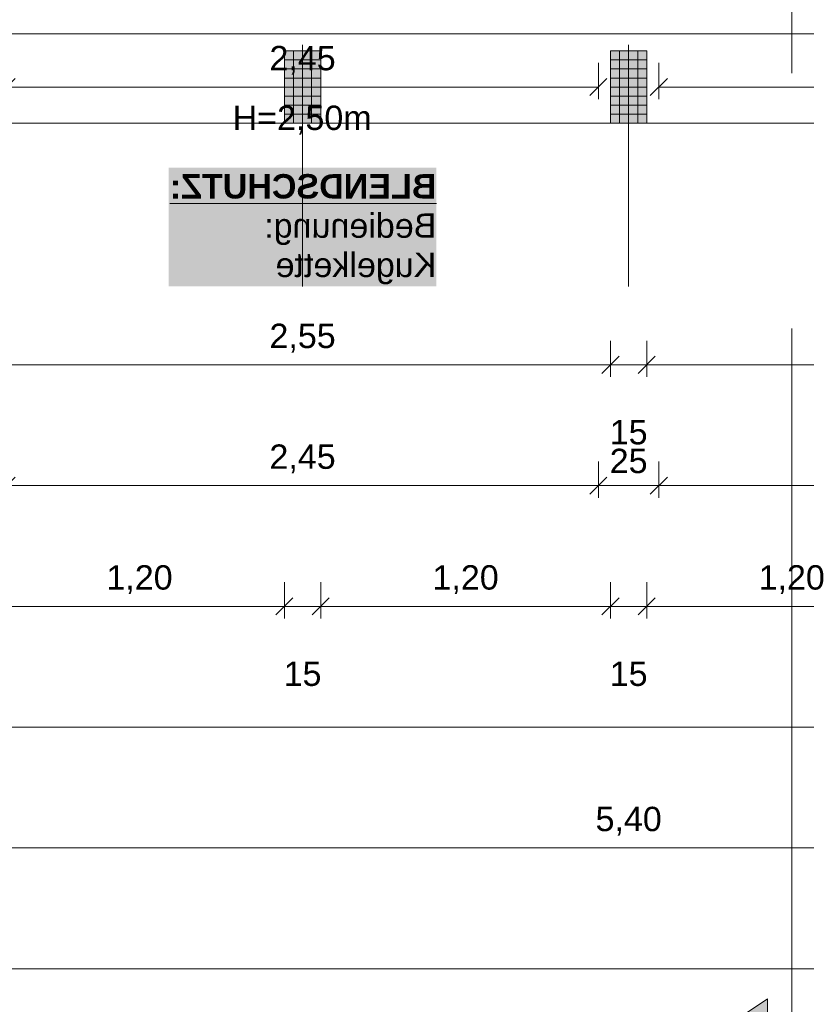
# Model space of a CAD drawing. Header units: metres. Extents: x -49 to 152, y -127 to 99.
# Tile 24 of 177: x -33.57 to -30.31, y -25.92 to -21.85. Entities that reach past the tile are written whole.
import ezdxf

# ---------------------------------------------------------------- set-up
doc = ezdxf.new("R2010")
doc.units = ezdxf.units.M
doc.header["$PDMODE"] = 1
doc.header["$PDSIZE"] = -2
doc.linetypes.add('Achsen 01', pattern=[5.291531, 3.175, -1.058062, 0.352704, -0.705764])
doc.linetypes.add('Raster 01', pattern=[2, 1, -1])
doc.layers.get('0').update_dxf_attribs({"lineweight": 25})
doc.layers.add('014_Fassadenarbeiten-000 Aufsicht Betonfertigteile', color=7, linetype='Continuous', lineweight=9, true_color=0xc0c0c0)
doc.layers.add('AV1-Raster', color=7, linetype='Raster 01', lineweight=9, true_color=0xa6a6a6)
for name, color, linetype, lineweight in [('014_Fassadenarbeiten-330 Betonfertigteile vertikal', 7, 'Continuous', 9), ('030_Sonnenschutzarbeiten-BLENDSCHUTZ', 7, 'Continuous', 5), ('030_Sonnenschutzarbeiten-BLENDSCHUTZ  Beschriftung', 7, 'Continuous', 5), ('_1.35m (3D)', 7, 'Continuous', 9), ('_GRU (2D)', 7, 'Continuous', 9), ('_OG 3 (2D)', 7, 'Continuous', 9), ('_OG 3 - DS (2D)', 7, 'Continuous', 9), ('AV1-Schnitt Achsen', 7, 'Achsen 01', 18), ('Bemaßung-Bemaßung', 7, 'Continuous', 9)]:
    doc.layers.add(name, color=color, linetype=linetype, lineweight=lineweight)
doc.layers.get('0').freeze()
doc.styles.add('Arial', font='arial.ttf')
doc.styles.add('Arial (bold)', font='arialbd.ttf')
doc.dimstyles.new('COE 50', dxfattribs={"dimtxt": 100.872396, "dimasz": 0.001414, "dimexe": 0.001, "dimexo": 0.01, "dimgap": 0.001, "dimtad": 1, "dimdec": 3, "dimtxsty": 'Arial', "dimblk": 'VW_SLASH-3', "dimblk1": 'VW_SLASH-3', "dimblk2": 'VW_SLASH-3', "dimcen": 0, "dimadec": 3, "dimazin": 0, "dimtfac": 0.8, "dimtdec": 3, "dimtix": 1, "dimtmove": 0, "dimatfit": 0, "dimldrblk": 'VW_SLASH-2', "dimfxl": 0.002, "dimfxlon": 1, "dimfrac": 2, "dimtolj": 1, "dimarcsym": 0})
pattern_1 = [(-90, (0, 0), (0.0375, 0), [])]
pattern_2 = [(0, (0, 0), (2e-18, -0.0375), [])]

# ---------------------------------------------------------------- blocks, each defined once
blk = doc.blocks.new('Group-4')
at = {"layer": 'AV1-Raster'}
for p, q in [((-32.4, -22.95), (-32.4, 1.35)), ((-31.05, -22.95), (-31.05, 1.35))]:
    blk.add_line(p, q, dxfattribs=at)
blk = doc.blocks.new('1.35m (3D)')
at = {"layer": 'AV1-Raster', "color": 7}
blk.add_blockref('Group-4', (0, 0), dxfattribs=at)
blk = doc.blocks.new('Blendschutz Beschriftung')
at = {"layer": '030_Sonnenschutzarbeiten-BLENDSCHUTZ  Beschriftung', "color": 254, "linetype": 'Continuous', "transparency": 33554559}
blk.add_solid([(-0.554, -0.1644), (0.554, -0.1644), (-0.554, 0.3267), (0.554, 0.3267)], dxfattribs=at)
at = {"layer": '030_Sonnenschutzarbeiten-BLENDSCHUTZ  Beschriftung', "insert": (-0.554, 0.3002), "char_height": 0.100872, "attachment_point": 1, "line_spacing_factor": 0.967016, "style": 'Arial (bold)'}
blk.add_mtext('{\\LBLENDSCHUTZ:}{\\fArial|b0|i0|c0|p0;\\l\\PBedienung: \\PKugelkette }', dxfattribs=at)
blk = doc.blocks.new('VW_SLASH-3')
at = {"color": 0, "linetype": 'ByBlock', "lineweight": -2, "transparency": 16777216}
blk.add_line((0, 0), (-1, 0), dxfattribs=at)
at = {"color": 0, "linetype": 'Continuous', "lineweight": 15, "transparency": 16777216, "flags": 128}
blk.add_lwpolyline([(0.5, 0.5), (-0.5, -0.5)], dxfattribs=at)
blk = doc.blocks.new('*D71')
at = {"layer": '030_Sonnenschutzarbeiten-BLENDSCHUTZ', "color": 0, "lineweight": -2}
for p, q in [((-33.625, -22.025), (-33.625, -22.175)), ((-31.175, -22.025), (-31.175, -22.175)), ((-31.2457, -22.125), (-33.5543, -22.125))]:
    blk.add_line(p, q, dxfattribs=at)
at = {"layer": 'Defpoints', "color": 0}
for p in [(-33.625, -21.36), (-31.175, -21.36), (-33.625, -22.125)]:
    blk.add_point(p, dxfattribs=at)
at = {"layer": '030_Sonnenschutzarbeiten-BLENDSCHUTZ', "color": 0, "lineweight": -2, "xscale": 0.070693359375, "yscale": 0.070693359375, "zscale": 0.070693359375, "rotation": 180}
blk.add_blockref('VW_SLASH-3', (-33.625, -22.125), dxfattribs=at)
at = {"layer": '030_Sonnenschutzarbeiten-BLENDSCHUTZ', "color": 0, "lineweight": -2, "xscale": 0.070693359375, "yscale": 0.070693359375, "zscale": 0.070693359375}
blk.add_blockref('VW_SLASH-3', (-31.175, -22.125), dxfattribs=at)
at = {"layer": '030_Sonnenschutzarbeiten-BLENDSCHUTZ', "color": 0, "lineweight": 13, "insert": (-32.4, -22.0144), "char_height": 0.10087, "attachment_point": 5, "style": 'Arial'}
blk.add_mtext('\\A1;2,45', dxfattribs=at)
blk = doc.blocks.new('VW_SLASH-2')
at = {"color": 0, "linetype": 'ByBlock', "lineweight": -2, "transparency": 16777216}
blk.add_line((0, 0), (-1, 0), dxfattribs=at)
at = {"color": 0, "linetype": 'Continuous', "lineweight": 15, "transparency": 16777216, "flags": 128}
blk.add_lwpolyline([(0.5, 0.5), (-0.5, -0.5)], dxfattribs=at)
blk = doc.blocks.new('*D72')
at = {"layer": '030_Sonnenschutzarbeiten-BLENDSCHUTZ', "color": 0, "lineweight": -2}
for p, q in [((-30.925, -22.025), (-30.925, -22.175)), ((-28.475, -22.025), (-28.475, -22.175)), ((-28.5457, -22.125), (-30.8543, -22.125))]:
    blk.add_line(p, q, dxfattribs=at)
at = {"layer": 'Defpoints', "color": 0}
for p in [(-30.925, -21.385), (-28.475, -21.385), (-30.925, -22.125)]:
    blk.add_point(p, dxfattribs=at)
at = {"layer": '030_Sonnenschutzarbeiten-BLENDSCHUTZ', "color": 0, "lineweight": -2, "xscale": 0.070693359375, "yscale": 0.070693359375, "zscale": 0.070693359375, "rotation": 180}
blk.add_blockref('VW_SLASH-3', (-30.925, -22.125), dxfattribs=at)
at = {"layer": '030_Sonnenschutzarbeiten-BLENDSCHUTZ', "color": 0, "lineweight": -2, "xscale": 0.070693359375, "yscale": 0.070693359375, "zscale": 0.070693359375}
blk.add_blockref('VW_SLASH-3', (-28.475, -22.125), dxfattribs=at)
at = {"layer": '030_Sonnenschutzarbeiten-BLENDSCHUTZ', "color": 0, "lineweight": 13, "insert": (-29.7, -22.0144), "char_height": 0.10087, "attachment_point": 5, "style": 'Arial'}
blk.add_mtext('\\A1;2,45', dxfattribs=at)
blk = doc.blocks.new('*D445')
at = {"layer": 'Bemaßung-Bemaßung', "color": 0, "lineweight": -2}
for p, q in [((-39.15, -25.675), (-39.15, -25.825)), ((0, -25.675), (0, -25.825)), ((-0.0707, -25.775), (-39.0793, -25.775))]:
    blk.add_line(p, q, dxfattribs=at)
at = {"layer": 'Defpoints', "color": 0}
for p in [(-39.15, -21.6), (0, -21.6), (-39.15, -25.775)]:
    blk.add_point(p, dxfattribs=at)
at = {"layer": 'Bemaßung-Bemaßung', "color": 0, "lineweight": -2, "xscale": 0.070693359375, "yscale": 0.070693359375, "zscale": 0.070693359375, "rotation": 180}
blk.add_blockref('VW_SLASH-3', (-39.15, -25.775), dxfattribs=at)
at = {"layer": 'Bemaßung-Bemaßung', "color": 0, "lineweight": -2, "xscale": 0.070693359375, "yscale": 0.070693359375, "zscale": 0.070693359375}
blk.add_blockref('VW_SLASH-3', (0, -25.775), dxfattribs=at)
at = {"layer": 'Bemaßung-Bemaßung', "color": 0, "insert": (-19.575, -25.6341), "char_height": 0.15131, "attachment_point": 5, "style": 'Arial'}
blk.add_mtext('\\A1;39,15', dxfattribs=at)
blk = doc.blocks.new('*D447')
at = {"layer": 'Bemaßung-Bemaßung', "color": 0, "lineweight": -2}
for p, q in [((-33.75, -25.175), (-33.75, -25.325)), ((-28.35, -25.175), (-28.35, -25.325)), ((-28.4207, -25.275), (-33.6793, -25.275))]:
    blk.add_line(p, q, dxfattribs=at)
at = {"layer": 'Defpoints', "color": 0}
for p in [(-33.75, -21.6), (-28.35, -21.6), (-33.75, -25.275)]:
    blk.add_point(p, dxfattribs=at)
at = {"layer": 'Bemaßung-Bemaßung', "color": 0, "lineweight": -2, "xscale": 0.070693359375, "yscale": 0.070693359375, "zscale": 0.070693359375, "rotation": 180}
blk.add_blockref('VW_SLASH-3', (-33.75, -25.275), dxfattribs=at)
at = {"layer": 'Bemaßung-Bemaßung', "color": 0, "lineweight": -2, "xscale": 0.070693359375, "yscale": 0.070693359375, "zscale": 0.070693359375}
blk.add_blockref('VW_SLASH-3', (-28.35, -25.275), dxfattribs=at)
at = {"layer": 'Bemaßung-Bemaßung', "color": 0, "insert": (-31.05, -25.1644), "char_height": 0.10087, "attachment_point": 5, "style": 'Arial'}
blk.add_mtext('\\A1;5,40', dxfattribs=at)
blk = doc.blocks.new('*D453')
at = {"layer": 'Bemaßung-Bemaßung', "color": 0, "lineweight": -2}
for p, q in [((-39.825, -24.675), (-39.825, -24.825)), ((0.675, -24.675), (0.675, -24.825)), ((0.6043, -24.775), (-39.7543, -24.775))]:
    blk.add_line(p, q, dxfattribs=at)
at = {"layer": 'Defpoints', "color": 0}
for p in [(-39.825, -22.275), (0.675, -22.275), (-39.825, -24.775)]:
    blk.add_point(p, dxfattribs=at)
at = {"layer": 'Bemaßung-Bemaßung', "color": 0, "lineweight": -2, "xscale": 0.070693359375, "yscale": 0.070693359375, "zscale": 0.070693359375, "rotation": 180}
blk.add_blockref('VW_SLASH-3', (-39.825, -24.775), dxfattribs=at)
at = {"layer": 'Bemaßung-Bemaßung', "color": 0, "lineweight": -2, "xscale": 0.070693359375, "yscale": 0.070693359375, "zscale": 0.070693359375}
blk.add_blockref('VW_SLASH-3', (0.675, -24.775), dxfattribs=at)
at = {"layer": 'Bemaßung-Bemaßung', "color": 0, "insert": (-19.575, -24.6644), "char_height": 0.10087, "attachment_point": 5, "style": 'Arial'}
blk.add_mtext('\\A1;40,50', dxfattribs=at)
blk = doc.blocks.new('*D501')
at = {"layer": 'Bemaßung-Bemaßung', "color": 0, "linetype": 'Continuous', "lineweight": -2}
for p, q in [((-30.975, -24.175), (-30.975, -24.325)), ((-29.775, -24.175), (-29.775, -24.325)), ((-30.9043, -24.275), (-29.8457, -24.275))]:
    blk.add_line(p, q, dxfattribs=at)
at = {"layer": 'Defpoints', "color": 0}
for p in [(-30.975, -22.275), (-29.775, -22.275), (-29.775, -24.275)]:
    blk.add_point(p, dxfattribs=at)
at = {"layer": 'Bemaßung-Bemaßung', "color": 0, "lineweight": -2, "xscale": 0.070693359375, "yscale": 0.070693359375, "zscale": 0.070693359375, "rotation": 180}
blk.add_blockref('VW_SLASH-3', (-30.975, -24.275), dxfattribs=at)
at = {"layer": 'Bemaßung-Bemaßung', "color": 0, "lineweight": -2, "xscale": 0.070693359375, "yscale": 0.070693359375, "zscale": 0.070693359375}
blk.add_blockref('VW_SLASH-3', (-29.775, -24.275), dxfattribs=at)
at = {"layer": 'Bemaßung-Bemaßung', "color": 0, "insert": (-30.375, -24.1644), "char_height": 0.10087, "attachment_point": 5, "style": 'Arial'}
blk.add_mtext('\\A1;1,20', dxfattribs=at)
blk = doc.blocks.new('*D502')
at = {"layer": 'Bemaßung-Bemaßung', "color": 0, "linetype": 'Continuous', "lineweight": -2}
for p, q in [((-31.125, -24.175), (-31.125, -24.325)), ((-30.975, -24.175), (-30.975, -24.325)), ((-31.1957, -24.275), (-31.2664, -24.275)), ((-31.125, -24.275), (-30.975, -24.275)), ((-30.9043, -24.275), (-30.8336, -24.275))]:
    blk.add_line(p, q, dxfattribs=at)
at = {"layer": 'Defpoints', "color": 0}
for p in [(-31.125, -22.275), (-30.975, -22.275), (-30.975, -24.275)]:
    blk.add_point(p, dxfattribs=at)
at = {"layer": 'Bemaßung-Bemaßung', "color": 0, "lineweight": -2, "xscale": 0.070693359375, "yscale": 0.070693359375, "zscale": 0.070693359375}
blk.add_blockref('VW_SLASH-3', (-31.125, -24.275), dxfattribs=at)
at = {"layer": 'Bemaßung-Bemaßung', "color": 0, "lineweight": -2, "xscale": 0.070693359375, "yscale": 0.070693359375, "zscale": 0.070693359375, "rotation": 180}
blk.add_blockref('VW_SLASH-3', (-30.975, -24.275), dxfattribs=at)
at = {"layer": 'Bemaßung-Bemaßung', "color": 0, "insert": (-31.05, -24.5545), "char_height": 0.10087, "attachment_point": 5, "style": 'Arial'}
blk.add_mtext('\\A1;15', dxfattribs=at)
blk = doc.blocks.new('*D503')
at = {"layer": 'Bemaßung-Bemaßung', "color": 0, "linetype": 'Continuous', "lineweight": -2}
for p, q in [((-32.325, -24.175), (-32.325, -24.325)), ((-31.125, -24.175), (-31.125, -24.325)), ((-32.2543, -24.275), (-31.1957, -24.275))]:
    blk.add_line(p, q, dxfattribs=at)
at = {"layer": 'Defpoints', "color": 0}
for p in [(-32.325, -22.275), (-31.125, -22.275), (-31.125, -24.275)]:
    blk.add_point(p, dxfattribs=at)
at = {"layer": 'Bemaßung-Bemaßung', "color": 0, "lineweight": -2, "xscale": 0.070693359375, "yscale": 0.070693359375, "zscale": 0.070693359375, "rotation": 180}
blk.add_blockref('VW_SLASH-3', (-32.325, -24.275), dxfattribs=at)
at = {"layer": 'Bemaßung-Bemaßung', "color": 0, "lineweight": -2, "xscale": 0.070693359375, "yscale": 0.070693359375, "zscale": 0.070693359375}
blk.add_blockref('VW_SLASH-3', (-31.125, -24.275), dxfattribs=at)
at = {"layer": 'Bemaßung-Bemaßung', "color": 0, "insert": (-31.725, -24.1644), "char_height": 0.10087, "attachment_point": 5, "style": 'Arial'}
blk.add_mtext('\\A1;1,20', dxfattribs=at)
blk = doc.blocks.new('*D504')
at = {"layer": 'Bemaßung-Bemaßung', "color": 0, "linetype": 'Continuous', "lineweight": -2}
for p, q in [((-32.475, -24.175), (-32.475, -24.325)), ((-32.325, -24.175), (-32.325, -24.325)), ((-32.5457, -24.275), (-32.6164, -24.275)), ((-32.475, -24.275), (-32.325, -24.275)), ((-32.2543, -24.275), (-32.1836, -24.275))]:
    blk.add_line(p, q, dxfattribs=at)
at = {"layer": 'Defpoints', "color": 0}
for p in [(-32.475, -22.275), (-32.325, -22.275), (-32.325, -24.275)]:
    blk.add_point(p, dxfattribs=at)
at = {"layer": 'Bemaßung-Bemaßung', "color": 0, "lineweight": -2, "xscale": 0.070693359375, "yscale": 0.070693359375, "zscale": 0.070693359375}
blk.add_blockref('VW_SLASH-3', (-32.475, -24.275), dxfattribs=at)
at = {"layer": 'Bemaßung-Bemaßung', "color": 0, "lineweight": -2, "xscale": 0.070693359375, "yscale": 0.070693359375, "zscale": 0.070693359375, "rotation": 180}
blk.add_blockref('VW_SLASH-3', (-32.325, -24.275), dxfattribs=at)
at = {"layer": 'Bemaßung-Bemaßung', "color": 0, "insert": (-32.4, -24.5545), "char_height": 0.10087, "attachment_point": 5, "style": 'Arial'}
blk.add_mtext('\\A1;15', dxfattribs=at)
blk = doc.blocks.new('*D505')
at = {"layer": 'Bemaßung-Bemaßung', "color": 0, "linetype": 'Continuous', "lineweight": -2}
for p, q in [((-33.675, -24.175), (-33.675, -24.325)), ((-32.475, -24.175), (-32.475, -24.325)), ((-33.6043, -24.275), (-32.5457, -24.275))]:
    blk.add_line(p, q, dxfattribs=at)
at = {"layer": 'Defpoints', "color": 0}
for p in [(-33.675, -22.275), (-32.475, -22.275), (-32.475, -24.275)]:
    blk.add_point(p, dxfattribs=at)
at = {"layer": 'Bemaßung-Bemaßung', "color": 0, "lineweight": -2, "xscale": 0.070693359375, "yscale": 0.070693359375, "zscale": 0.070693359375, "rotation": 180}
blk.add_blockref('VW_SLASH-3', (-33.675, -24.275), dxfattribs=at)
at = {"layer": 'Bemaßung-Bemaßung', "color": 0, "lineweight": -2, "xscale": 0.070693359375, "yscale": 0.070693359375, "zscale": 0.070693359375}
blk.add_blockref('VW_SLASH-3', (-32.475, -24.275), dxfattribs=at)
at = {"layer": 'Bemaßung-Bemaßung', "color": 0, "insert": (-33.075, -24.1644), "char_height": 0.10087, "attachment_point": 5, "style": 'Arial'}
blk.add_mtext('\\A1;1,20', dxfattribs=at)
blk = doc.blocks.new('*D506')
at = {"layer": 'Bemaßung-Bemaßung', "color": 0, "linetype": 'Continuous', "lineweight": -2}
for p, q in [((-33.825, -24.175), (-33.825, -24.325)), ((-33.675, -24.175), (-33.675, -24.325)), ((-33.8957, -24.275), (-33.9664, -24.275)), ((-33.825, -24.275), (-33.675, -24.275)), ((-33.6043, -24.275), (-33.5336, -24.275))]:
    blk.add_line(p, q, dxfattribs=at)
at = {"layer": 'Defpoints', "color": 0}
for p in [(-33.825, -22.275), (-33.675, -22.275), (-33.675, -24.275)]:
    blk.add_point(p, dxfattribs=at)
at = {"layer": 'Bemaßung-Bemaßung', "color": 0, "lineweight": -2, "xscale": 0.070693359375, "yscale": 0.070693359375, "zscale": 0.070693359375}
blk.add_blockref('VW_SLASH-3', (-33.825, -24.275), dxfattribs=at)
at = {"layer": 'Bemaßung-Bemaßung', "color": 0, "lineweight": -2, "xscale": 0.070693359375, "yscale": 0.070693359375, "zscale": 0.070693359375, "rotation": 180}
blk.add_blockref('VW_SLASH-3', (-33.675, -24.275), dxfattribs=at)
at = {"layer": 'Bemaßung-Bemaßung', "color": 0, "insert": (-33.75, -24.5545), "char_height": 0.10087, "attachment_point": 5, "style": 'Arial'}
blk.add_mtext('\\A1;15', dxfattribs=at)
blk = doc.blocks.new('*D522')
at = {"layer": 'Bemaßung-Bemaßung', "color": 0, "lineweight": -2}
for p, q in [((-33.625, -23.675), (-33.625, -23.825)), ((-31.175, -23.675), (-31.175, -23.825)), ((-31.2457, -23.775), (-33.5543, -23.775))]:
    blk.add_line(p, q, dxfattribs=at)
at = {"layer": 'Defpoints', "color": 0}
for p in [(-33.625, -21.475), (-31.175, -21.475), (-33.625, -23.775)]:
    blk.add_point(p, dxfattribs=at)
at = {"layer": 'Bemaßung-Bemaßung', "color": 0, "lineweight": -2, "xscale": 0.070693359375, "yscale": 0.070693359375, "zscale": 0.070693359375, "rotation": 180}
blk.add_blockref('VW_SLASH-3', (-33.625, -23.775), dxfattribs=at)
at = {"layer": 'Bemaßung-Bemaßung', "color": 0, "lineweight": -2, "xscale": 0.070693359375, "yscale": 0.070693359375, "zscale": 0.070693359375}
blk.add_blockref('VW_SLASH-3', (-31.175, -23.775), dxfattribs=at)
at = {"layer": 'Bemaßung-Bemaßung', "color": 0, "insert": (-32.4, -23.6644), "char_height": 0.10087, "attachment_point": 5, "style": 'Arial'}
blk.add_mtext('\\A1;2,45', dxfattribs=at)
blk = doc.blocks.new('*D523')
at = {"layer": 'Bemaßung-Bemaßung', "color": 0, "lineweight": -2}
for p, q in [((-31.175, -23.675), (-31.175, -23.825)), ((-30.925, -23.675), (-30.925, -23.825)), ((-30.9957, -23.775), (-31.1043, -23.775))]:
    blk.add_line(p, q, dxfattribs=at)
at = {"layer": 'Defpoints', "color": 0}
for p in [(-31.175, -21.475), (-30.925, -21.475), (-31.175, -23.775)]:
    blk.add_point(p, dxfattribs=at)
at = {"layer": 'Bemaßung-Bemaßung', "color": 0, "lineweight": -2, "xscale": 0.070693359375, "yscale": 0.070693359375, "zscale": 0.070693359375, "rotation": 180}
blk.add_blockref('VW_SLASH-3', (-31.175, -23.775), dxfattribs=at)
at = {"layer": 'Bemaßung-Bemaßung', "color": 0, "lineweight": -2, "xscale": 0.070693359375, "yscale": 0.070693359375, "zscale": 0.070693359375}
blk.add_blockref('VW_SLASH-3', (-30.925, -23.775), dxfattribs=at)
at = {"layer": 'Bemaßung-Bemaßung', "color": 0, "insert": (-31.05, -23.6735), "char_height": 0.10087, "attachment_point": 5, "style": 'Arial'}
blk.add_mtext('\\A1;25', dxfattribs=at)
blk = doc.blocks.new('*D524')
at = {"layer": 'Bemaßung-Bemaßung', "color": 0, "lineweight": -2}
for p, q in [((-30.925, -23.675), (-30.925, -23.825)), ((-28.475, -23.675), (-28.475, -23.825)), ((-28.5457, -23.775), (-30.8543, -23.775))]:
    blk.add_line(p, q, dxfattribs=at)
at = {"layer": 'Defpoints', "color": 0}
for p in [(-30.925, -21.475), (-28.475, -21.475), (-30.925, -23.775)]:
    blk.add_point(p, dxfattribs=at)
at = {"layer": 'Bemaßung-Bemaßung', "color": 0, "lineweight": -2, "xscale": 0.070693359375, "yscale": 0.070693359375, "zscale": 0.070693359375, "rotation": 180}
blk.add_blockref('VW_SLASH-3', (-30.925, -23.775), dxfattribs=at)
at = {"layer": 'Bemaßung-Bemaßung', "color": 0, "lineweight": -2, "xscale": 0.070693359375, "yscale": 0.070693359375, "zscale": 0.070693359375}
blk.add_blockref('VW_SLASH-3', (-28.475, -23.775), dxfattribs=at)
at = {"layer": 'Bemaßung-Bemaßung', "color": 0, "insert": (-29.7, -23.6644), "char_height": 0.10087, "attachment_point": 5, "style": 'Arial'}
blk.add_mtext('\\A1;2,45', dxfattribs=at)
blk = doc.blocks.new('*D732')
at = {"layer": 'Bemaßung-Bemaßung', "color": 0, "linetype": 'Continuous', "lineweight": -2}
for p, q in [((-33.825, -23.175), (-33.825, -23.325)), ((-33.675, -23.175), (-33.675, -23.325)), ((-33.8957, -23.275), (-33.9664, -23.275)), ((-33.675, -23.275), (-33.825, -23.275)), ((-33.6043, -23.275), (-33.5336, -23.275))]:
    blk.add_line(p, q, dxfattribs=at)
at = {"layer": 'Defpoints', "color": 0}
for p in [(-33.825, -21.475), (-33.675, -21.475), (-33.825, -23.275)]:
    blk.add_point(p, dxfattribs=at)
at = {"layer": 'Bemaßung-Bemaßung', "color": 0, "lineweight": -2, "xscale": 0.070693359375, "yscale": 0.070693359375, "zscale": 0.070693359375}
blk.add_blockref('VW_SLASH-3', (-33.825, -23.275), dxfattribs=at)
at = {"layer": 'Bemaßung-Bemaßung', "color": 0, "lineweight": -2, "xscale": 0.070693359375, "yscale": 0.070693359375, "zscale": 0.070693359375, "rotation": 180}
blk.add_blockref('VW_SLASH-3', (-33.675, -23.275), dxfattribs=at)
at = {"layer": 'Bemaßung-Bemaßung', "color": 0, "insert": (-33.75, -23.5545), "char_height": 0.10087, "attachment_point": 5, "style": 'Arial'}
blk.add_mtext('\\A1;15', dxfattribs=at)
blk = doc.blocks.new('*D733')
at = {"layer": 'Bemaßung-Bemaßung', "color": 0, "linetype": 'Continuous', "lineweight": -2}
for p, q in [((-33.675, -23.175), (-33.675, -23.325)), ((-31.125, -23.175), (-31.125, -23.325)), ((-31.1957, -23.275), (-33.6043, -23.275))]:
    blk.add_line(p, q, dxfattribs=at)
at = {"layer": 'Defpoints', "color": 0}
for p in [(-33.675, -21.475), (-31.125, -21.475), (-33.675, -23.275)]:
    blk.add_point(p, dxfattribs=at)
at = {"layer": 'Bemaßung-Bemaßung', "color": 0, "lineweight": -2, "xscale": 0.070693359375, "yscale": 0.070693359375, "zscale": 0.070693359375, "rotation": 180}
blk.add_blockref('VW_SLASH-3', (-33.675, -23.275), dxfattribs=at)
at = {"layer": 'Bemaßung-Bemaßung', "color": 0, "lineweight": -2, "xscale": 0.070693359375, "yscale": 0.070693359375, "zscale": 0.070693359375}
blk.add_blockref('VW_SLASH-3', (-31.125, -23.275), dxfattribs=at)
at = {"layer": 'Bemaßung-Bemaßung', "color": 0, "insert": (-32.4, -23.1644), "char_height": 0.10087, "attachment_point": 5, "style": 'Arial'}
blk.add_mtext('\\A1;2,55', dxfattribs=at)
blk = doc.blocks.new('*D734')
at = {"layer": 'Bemaßung-Bemaßung', "color": 0, "linetype": 'Continuous', "lineweight": -2}
for p, q in [((-31.125, -23.175), (-31.125, -23.325)), ((-30.975, -23.175), (-30.975, -23.325)), ((-31.1957, -23.275), (-31.2664, -23.275)), ((-30.975, -23.275), (-31.125, -23.275)), ((-30.9043, -23.275), (-30.8336, -23.275))]:
    blk.add_line(p, q, dxfattribs=at)
at = {"layer": 'Defpoints', "color": 0}
for p in [(-31.125, -21.475), (-30.975, -21.475), (-31.125, -23.275)]:
    blk.add_point(p, dxfattribs=at)
at = {"layer": 'Bemaßung-Bemaßung', "color": 0, "lineweight": -2, "xscale": 0.070693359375, "yscale": 0.070693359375, "zscale": 0.070693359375}
blk.add_blockref('VW_SLASH-3', (-31.125, -23.275), dxfattribs=at)
at = {"layer": 'Bemaßung-Bemaßung', "color": 0, "lineweight": -2, "xscale": 0.070693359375, "yscale": 0.070693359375, "zscale": 0.070693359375, "rotation": 180}
blk.add_blockref('VW_SLASH-3', (-30.975, -23.275), dxfattribs=at)
at = {"layer": 'Bemaßung-Bemaßung', "color": 0, "insert": (-31.05, -23.5545), "char_height": 0.10087, "attachment_point": 5, "style": 'Arial'}
blk.add_mtext('\\A1;15', dxfattribs=at)
blk = doc.blocks.new('*D735')
at = {"layer": 'Bemaßung-Bemaßung', "color": 0, "linetype": 'Continuous', "lineweight": -2}
for p, q in [((-30.975, -23.175), (-30.975, -23.325)), ((-23.075, -23.175), (-23.075, -23.325)), ((-23.1457, -23.275), (-30.9043, -23.275))]:
    blk.add_line(p, q, dxfattribs=at)
at = {"layer": 'Defpoints', "color": 0}
for p in [(-30.975, -21.475), (-23.075, -21.475), (-30.975, -23.275)]:
    blk.add_point(p, dxfattribs=at)
at = {"layer": 'Bemaßung-Bemaßung', "color": 0, "lineweight": -2, "xscale": 0.070693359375, "yscale": 0.070693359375, "zscale": 0.070693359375, "rotation": 180}
blk.add_blockref('VW_SLASH-3', (-30.975, -23.275), dxfattribs=at)
at = {"layer": 'Bemaßung-Bemaßung', "color": 0, "lineweight": -2, "xscale": 0.070693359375, "yscale": 0.070693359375, "zscale": 0.070693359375}
blk.add_blockref('VW_SLASH-3', (-23.075, -23.275), dxfattribs=at)
at = {"layer": 'Bemaßung-Bemaßung', "color": 0, "insert": (-27.025, -23.1644), "char_height": 0.10087, "attachment_point": 5, "style": 'Arial'}
blk.add_mtext('\\A1;7,90', dxfattribs=at)
blk = doc.blocks.new('Group-891')
at = {"layer": 'AV1-Schnitt Achsen', "linetype": 'Continuous', "lineweight": 0}
blk.add_hatch(color=7, dxfattribs=at).paths.add_polyline_path([(-30.475, -25.9), (-30.475, -26.3), (-30.775, -26.1)])
at = {"layer": 'AV1-Schnitt Achsen'}
blk.add_line((-30.375, -26.3), (-30.375, 4.7), dxfattribs=at)
at = {"layer": 'AV1-Schnitt Achsen', "linetype": 'Continuous', "flags": 128}
blk.add_lwpolyline([(-30.475, -25.9), (-30.475, -26.3), (-30.775, -26.1)], close=True, dxfattribs=at)
blk = doc.blocks.new('GRU (2D)')
at = {"layer": 'AV1-Schnitt Achsen', "color": 7}
blk.add_blockref('Group-891', (0, 0), dxfattribs=at)
blk = doc.blocks.new('OG 3 - DS (2D)')
at = {"layer": '030_Sonnenschutzarbeiten-BLENDSCHUTZ  Beschriftung', "color": 7, "xscale": -1}
blk.add_blockref('Blendschutz Beschriftung', (-32.4, -22.7856), dxfattribs=at)
at = {"layer": '030_Sonnenschutzarbeiten-BLENDSCHUTZ', "color": 7, "insert": (-32.6897, -22.2018), "char_height": 0.10087, "attachment_point": 1, "line_spacing_factor": 0.969122, "style": 'Arial'}
blk.add_mtext('H=2,50m', dxfattribs=at)
at = {"layer": '030_Sonnenschutzarbeiten-BLENDSCHUTZ', "color": 7, "lineweight": 13}
for base, p1, p2, picture, middle in [((-33.625, -22.125), (-31.175, -21.36), (-33.625, -21.36), '*D71', (-32.4, -22.0144)), ((-30.925, -22.125), (-28.475, -21.385), (-30.925, -21.385), '*D72', (-29.7, -22.0144))]:
    dim = blk.add_linear_dim(base=base, p1=p1, p2=p2, text='2,45', dimstyle='COE 50', override={"dimtxt": 0.100872, "dimasz": 0.070693, "dimexe": 0.05, "dimgap": 0.05, "dimpost": '<>', "dimtxsty": 'Arial', "dimtmove": 2, "dimfxl": 0.1}, dxfattribs=at)
    dim.commit()
    dim.dimension.update_dxf_attribs({"geometry": picture, "text_midpoint": middle})
blk = doc.blocks.new('OG 3 (2D)')
at = {"layer": '014_Fassadenarbeiten-330 Betonfertigteile vertikal', "linetype": 'Continuous', "lineweight": 0}
for points in [[(-32.325, -21.975), (-32.475, -21.975), (-32.475, -22.275), (-32.325, -22.275)], [(-30.975, -21.975), (-31.125, -21.975), (-31.125, -22.275), (-30.975, -22.275)]]:
    blk.add_hatch(color=9, dxfattribs=at).paths.add_polyline_path(points)
at = {"layer": '014_Fassadenarbeiten-330 Betonfertigteile vertikal', "linetype": 'Continuous', "lineweight": 9}
h = blk.add_hatch(dxfattribs=at)
h.set_pattern_fill('Stahlbetonfertigteil-1', color=8, style=0, pattern_type=2)
h.set_pattern_definition(pattern_1)
h.paths.add_polyline_path([(-32.325, -21.975), (-32.475, -21.975), (-32.475, -22.275), (-32.325, -22.275)])
at = {"layer": '014_Fassadenarbeiten-330 Betonfertigteile vertikal', "linetype": 'Continuous', "lineweight": 13}
h = blk.add_hatch(dxfattribs=at)
h.set_pattern_fill('Stahlbetonfertigteil', color=8, style=0, pattern_type=2)
h.set_pattern_definition(pattern_2)
h.paths.add_polyline_path([(-32.325, -21.975), (-32.475, -21.975), (-32.475, -22.275), (-32.325, -22.275)])
at = {"layer": '014_Fassadenarbeiten-330 Betonfertigteile vertikal', "linetype": 'Continuous', "lineweight": 9}
h = blk.add_hatch(dxfattribs=at)
h.set_pattern_fill('Stahlbetonfertigteil-1', color=8, style=0, pattern_type=2)
h.set_pattern_definition(pattern_1)
h.paths.add_polyline_path([(-30.975, -21.975), (-31.125, -21.975), (-31.125, -22.275), (-30.975, -22.275)])
at = {"layer": '014_Fassadenarbeiten-330 Betonfertigteile vertikal', "linetype": 'Continuous', "lineweight": 13}
h = blk.add_hatch(dxfattribs=at)
h.set_pattern_fill('Stahlbetonfertigteil', color=8, style=0, pattern_type=2)
h.set_pattern_definition(pattern_2)
h.paths.add_polyline_path([(-30.975, -21.975), (-31.125, -21.975), (-31.125, -22.275), (-30.975, -22.275)])
at = {"layer": '014_Fassadenarbeiten-000 Aufsicht Betonfertigteile', "flags": 128}
blk.add_lwpolyline([(-39.455, -21.905), (0.305, -21.905), (0.675, -22.275), (-39.825, -22.275)], close=True, dxfattribs=at)
at = {"layer": '014_Fassadenarbeiten-330 Betonfertigteile vertikal', "flags": 128}
for points in [[(-32.325, -21.975), (-32.475, -21.975), (-32.475, -22.275), (-32.325, -22.275)], [(-30.975, -21.975), (-31.125, -21.975), (-31.125, -22.275), (-30.975, -22.275)]]:
    blk.add_lwpolyline(points, close=True, dxfattribs=at)
at = {"layer": 'Bemaßung-Bemaßung', "linetype": 'Continuous'}
for base, p1, p2, text, override, picture, middle in [((-33.825, -23.275), (-33.675, -21.475), (-33.825, -21.475), '15', {"dimtxt": 0.100872, "dimasz": 0.070693, "dimexe": 0.05, "dimgap": 0.05, "dimpost": '<>', "dimtxsty": 'Arial', "dimtix": 0, "dimtmove": 2, "dimfxl": 0.1}, '*D732', (-33.75, -23.5545)), ((-33.675, -23.275), (-31.125, -21.475), (-33.675, -21.475), '2,55', {"dimtxt": 0.100872, "dimasz": 0.070693, "dimexe": 0.05, "dimgap": 0.05, "dimpost": '<>', "dimtxsty": 'Arial', "dimtmove": 2, "dimfxl": 0.1}, '*D733', (-32.4, -23.1644)), ((-31.125, -23.275), (-30.975, -21.475), (-31.125, -21.475), '15', {"dimtxt": 0.100872, "dimasz": 0.070693, "dimexe": 0.05, "dimgap": 0.05, "dimpost": '<>', "dimtxsty": 'Arial', "dimtix": 0, "dimtmove": 2, "dimfxl": 0.1}, '*D734', (-31.05, -23.5545)), ((-30.975, -23.275), (-23.075, -21.475), (-30.975, -21.475), '7,90', {"dimtxt": 0.100872, "dimasz": 0.070693, "dimexe": 0.05, "dimgap": 0.05, "dimpost": '<>', "dimtxsty": 'Arial', "dimtmove": 2, "dimfxl": 0.1}, '*D735', (-27.025, -23.1644)), ((-33.675, -24.275), (-33.825, -22.275), (-33.675, -22.275), '15', {"dimtxt": 0.100872, "dimasz": 0.070693, "dimexe": 0.05, "dimgap": 0.05, "dimpost": '<>', "dimtxsty": 'Arial', "dimtix": 0, "dimtmove": 2, "dimfxl": 0.1}, '*D506', (-33.75, -24.5545)), ((-32.475, -24.275), (-33.675, -22.275), (-32.475, -22.275), '1,20', {"dimtxt": 0.100872, "dimasz": 0.070693, "dimexe": 0.05, "dimgap": 0.05, "dimpost": '<>', "dimtxsty": 'Arial', "dimtmove": 2, "dimfxl": 0.1}, '*D505', (-33.075, -24.1644)), ((-32.325, -24.275), (-32.475, -22.275), (-32.325, -22.275), '15', {"dimtxt": 0.100872, "dimasz": 0.070693, "dimexe": 0.05, "dimgap": 0.05, "dimpost": '<>', "dimtxsty": 'Arial', "dimtix": 0, "dimtmove": 2, "dimfxl": 0.1}, '*D504', (-32.4, -24.5545)), ((-31.125, -24.275), (-32.325, -22.275), (-31.125, -22.275), '1,20', {"dimtxt": 0.100872, "dimasz": 0.070693, "dimexe": 0.05, "dimgap": 0.05, "dimpost": '<>', "dimtxsty": 'Arial', "dimtmove": 2, "dimfxl": 0.1}, '*D503', (-31.725, -24.1644)), ((-30.975, -24.275), (-31.125, -22.275), (-30.975, -22.275), '15', {"dimtxt": 0.100872, "dimasz": 0.070693, "dimexe": 0.05, "dimgap": 0.05, "dimpost": '<>', "dimtxsty": 'Arial', "dimtix": 0, "dimtmove": 2, "dimfxl": 0.1}, '*D502', (-31.05, -24.5545)), ((-29.775, -24.275), (-30.975, -22.275), (-29.775, -22.275), '1,20', {"dimtxt": 0.100872, "dimasz": 0.070693, "dimexe": 0.05, "dimgap": 0.05, "dimpost": '<>', "dimtxsty": 'Arial', "dimtmove": 2, "dimfxl": 0.1}, '*D501', (-30.375, -24.1644))]:
    dim = blk.add_linear_dim(base=base, p1=p1, p2=p2, text=text, dimstyle='COE 50', override=override, dxfattribs=at)
    dim.commit()
    dim.dimension.update_dxf_attribs({"geometry": picture, "text_midpoint": middle})
at = {"layer": 'Bemaßung-Bemaßung'}
for base, p1, p2, text, picture, middle in [((-33.625, -23.775), (-31.175, -21.475), (-33.625, -21.475), '2,45', '*D522', (-32.4, -23.6644)), ((-31.175, -23.775), (-30.925, -21.475), (-31.175, -21.475), '25', '*D523', (-31.05, -23.6735)), ((-30.925, -23.775), (-28.475, -21.475), (-30.925, -21.475), '2,45', '*D524', (-29.7, -23.6644)), ((-39.825, -24.775), (0.675, -22.275), (-39.825, -22.275), '40,50', '*D453', (-19.575, -24.6644))]:
    dim = blk.add_linear_dim(base=base, p1=p1, p2=p2, text=text, dimstyle='COE 50', override={"dimtxt": 0.100872, "dimasz": 0.070693, "dimexe": 0.05, "dimgap": 0.05, "dimpost": '<>', "dimtxsty": 'Arial', "dimtmove": 2, "dimfxl": 0.1}, dxfattribs=at)
    dim.commit()
    dim.dimension.update_dxf_attribs({"geometry": picture, "text_midpoint": middle})
at = {"layer": 'Bemaßung-Bemaßung', "color": 1}
for base, p1, p2, text, override, picture, middle in [((-39.15, -25.775), (0, -21.6), (-39.15, -21.6), '39,15', {"dimtxt": 0.151309, "dimasz": 0.070693, "dimexe": 0.05, "dimgap": 0.05, "dimpost": '<>', "dimtxsty": 'Arial', "dimtmove": 2, "dimfxl": 0.1}, '*D445', (-19.575, -25.6341)), ((-33.75, -25.275), (-28.35, -21.6), (-33.75, -21.6), '5,40', {"dimtxt": 0.100872, "dimasz": 0.070693, "dimexe": 0.05, "dimgap": 0.05, "dimpost": '<>', "dimtxsty": 'Arial', "dimtmove": 2, "dimfxl": 0.1}, '*D447', (-31.05, -25.1644))]:
    dim = blk.add_linear_dim(base=base, p1=p1, p2=p2, text=text, dimstyle='COE 50', override=override, dxfattribs=at)
    dim.commit()
    dim.dimension.update_dxf_attribs({"geometry": picture, "text_midpoint": middle})

msp = doc.modelspace()

# ---------------------------------------------------------------- block references
at = {"layer": '_1.35m (3D)'}
msp.add_blockref('1.35m (3D)', (0, 0), dxfattribs=at)

# ---------------------------------------------------------------- next in the draw order: block references
at = {"layer": '_OG 3 - DS (2D)'}
msp.add_blockref('OG 3 - DS (2D)', (0, 0), dxfattribs=at)

# ---------------------------------------------------------------- next in the draw order: block references
at = {"layer": '_OG 3 (2D)'}
msp.add_blockref('OG 3 (2D)', (0, 0), dxfattribs=at)

# ---------------------------------------------------------------- next in the draw order: block references
at = {"layer": '_GRU (2D)'}
msp.add_blockref('GRU (2D)', (0, 0), dxfattribs=at)

doc.saveas('drawing.dxf')
